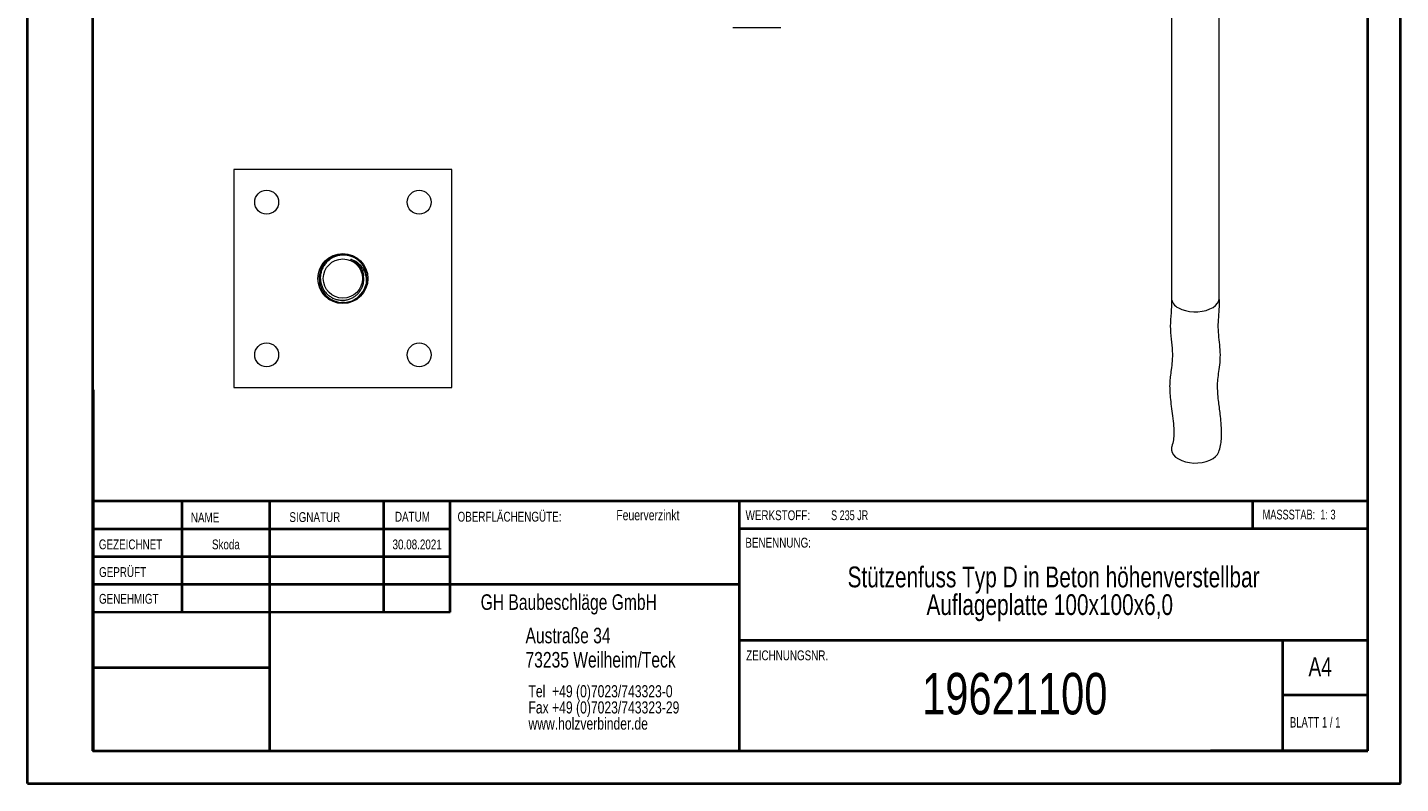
# Model space of a CAD drawing. Header units: millimetres. Extents: x 0 to 210, y 0 to 297.
# Tile 1 of 24: x 0 to 210, y 0 to 116. Entities that reach past the tile are written whole.
import ezdxf

# ---------------------------------------------------------------- set-up
doc = ezdxf.new("R2010")
doc.units = ezdxf.units.MM
doc.styles.add('SLDTEXTSTYLE0', font='TXT', dxfattribs={"width": 0.75})
doc.styles.add('SLDTEXTSTYLE1', font='TXT', dxfattribs={"width": 0.681818})
doc.styles.add('SLDTEXTSTYLE2', font='TXT', dxfattribs={"width": 0.7})
doc.styles.add('SLDTEXTSTYLE3', font='TXT', dxfattribs={"width": 0.6875})

# ---------------------------------------------------------------- blocks, each defined once
blk = doc.blocks.new('SW_NOTE_0')
at = {"color": 0, "linetype": 'Continuous', "lineweight": 0, "char_height": 1.8521, "attachment_point": 1, "style": 'SLDTEXTSTYLE0'}
for s, insert in [('Tel  +49 (0)7023/743323-0', (0, 2.39)), ('Fax +49 (0)7023/743323-29', (0, -0.08)), ('www.holzverbinder.de', (0, -2.55))]:
    blk.add_mtext(s, dxfattribs=dict(at, insert=insert))
blk = doc.blocks.new('SW_NOTE_1')
at = {"color": 0, "linetype": 'Continuous', "lineweight": 0, "char_height": 3.175, "attachment_point": 2, "style": 'SLDTEXTSTYLE0'}
for s, insert in [('Stützenfuss Typ D in Beton höhenverstellbar', (43.41, 4.09)), ('Auflageplatte 100x100x6,0', (42.83, -0.14))]:
    blk.add_mtext(s, dxfattribs=dict(at, insert=insert))

msp = doc.modelspace()

# ---------------------------------------------------------------- linework, layer by layer
at = {"color": 7, "linetype": 'Continuous', "lineweight": 40}
for p, q in [((0.08, 0.21), (0.08, 297.21)), ((210.08, 0.21), (210.08, 297.21)), ((10.08, 5.21), (10.08, 292.21)), ((205.08, 5.21), (205.08, 292.21)), ((10.11, 60.37), (10.11, 5.12)), ((205.08, 43.37), (10.11, 43.37)), ((23.71, 43.37), (23.71, 26.37)), ((37.1, 43.37), (37.1, 5.12)), ((54.51, 43.37), (54.51, 26.38)), ((64.71, 26.39), (64.71, 43.37)), ((108.91, 43.37), (108.91, 5.12)), ((187.47, 39.12), (187.47, 43.37)), ((64.71, 39.1), (10.11, 39.1)), ((205.08, 39.12), (108.91, 39.12)), ((64.71, 34.87), (10.11, 34.87)), ((108.91, 30.62), (10.11, 30.62)), ((64.71, 26.39), (10.11, 26.37)), ((108.91, 22.12), (205.08, 22.12)), ((192.08, 5.21), (192.08, 22.21)), ((37.1, 17.87), (10.11, 17.87)), ((10.11, 13.71), (10.08, 13.71)), ((205.08, 13.71), (192.08, 13.71)), ((10.11, 9.46), (10.08, 9.46)), ((10.08, 5.21), (205.08, 5.21)), ((205.08, 5.21), (180.99, 5.21)), ((0.08, 0.21), (210.08, 0.21))]:
    msp.add_line(p, q, dxfattribs=at)
at = {"color": 7, "linetype": 'Continuous', "lineweight": 15}
for p, q in [((175.03, 122.07), (175.03, 74.41)), ((182.36, 74.41), (182.36, 122.07)), ((64.99, 94.05), (31.66, 94.05)), ((31.66, 94.05), (31.66, 60.72)), ((64.99, 60.72), (64.99, 94.05)), ((46.43, 80.52), (46.47, 80.55)), ((46.47, 80.55), (46.44, 80.53)), ((47.11, 80.84), (46.77, 80.68)), ((49.71, 80.78), (49.54, 80.84)), ((50.13, 80.58), (50.17, 80.55)), ((51.44, 76.62), (51.41, 76.54)), ((51.67, 75.96), (51.88, 76.55)), ((46.4, 74.26), (46.39, 74.27)), ((46.79, 74.06), (46.69, 74.1)), ((50.04, 74.14), (49.96, 74.1)), ((31.66, 60.72), (64.99, 60.72))]:
    msp.add_line(p, q, dxfattribs=at)
at = {"color": 179, "linetype": 'Continuous', "lineweight": 15}
msp.add_line((107.95, 115.75), (115.28, 115.75), dxfattribs=at)
at = {"color": 7, "linetype": 'Continuous', "lineweight": 0}
for p, q in [((64.71, 39.12), (10.11, 39.12)), ((23.71, 5.21), (23.71, 5.12)), ((54.51, 5.21), (54.51, 5.12))]:
    msp.add_line(p, q, dxfattribs=at)
at = {"color": 7, "linetype": 'Continuous', "lineweight": 15, "flags": 128}
for points in [[(50.58, 80.23), (50.37, 80.43), (49.37, 80.9), (48.32, 81.05), (47.27, 80.9), (46.28, 80.43), (45.48, 79.7), (44.94, 78.8), (44.68, 77.75), (44.73, 76.66), (45.09, 75.65), (45.72, 74.8), (46.6, 74.15), (47.63, 73.79), (48.67, 73.73), (49.72, 73.99), (50.66, 74.56), (51.38, 75.36), (51.82, 76.28), (51.82, 76.28)], [(176.1, 72.91), (176.61, 72.67), (177.18, 72.48), (177.8, 72.36), (178.45, 72.3), (179.1, 72.31), (179.75, 72.38), (180.36, 72.52), (180.91, 72.73), (181.4, 72.98), (181.8, 73.28), (182.1, 73.62), (182.29, 73.98), (182.36, 74.36), (182.36, 74.41)], [(175.1, 51.73), (175.05, 51.54), (175.03, 51.16), (175.14, 50.79), (175.35, 50.43), (175.68, 50.1), (176.1, 49.81)], [(176.1, 49.81), (176.61, 49.56), (177.18, 49.38), (177.8, 49.25), (178.45, 49.19), (179.1, 49.2), (179.75, 49.28), (180.36, 49.42), (180.91, 49.62), (181.4, 49.88), (181.8, 50.18), (182.1, 50.52), (182.29, 50.88), (182.29, 50.88)]]:
    msp.add_lwpolyline(points, dxfattribs=at)
at = {"color": 7, "linetype": 'Continuous', "lineweight": 15}
for centre, radius in [((36.66, 89.05), 1.83), ((59.99, 89.05), 1.83), ((48.32, 77.38), 3.83), ((48.32, 77.38), 3), ((36.66, 65.72), 1.83), ((59.99, 65.72), 1.83)]:
    msp.add_circle(centre, radius, dxfattribs=at)
for centre, radius, start, end in [((48.32, 77.38), 3.67, 342.5107, 34.0811), ((176.85, 74.59), 1.83, 185.5046, 245.8156)]:
    msp.add_arc(centre, radius, start, end, dxfattribs=at)
for points, knots in [([(51.36, 79.44), (51.24, 79.6), (50.99, 79.91), (50.53, 80.3), (50.01, 80.61), (49.45, 80.83), (48.85, 80.96), (48.24, 80.98), (47.62, 80.9), (47.05, 80.72), (46.51, 80.44), (46.03, 80.08), (45.62, 79.65), (45.29, 79.15), (45.04, 78.6), (44.9, 78.02), (44.85, 77.43), (44.91, 76.85), (45.06, 76.29), (45.31, 75.76), (45.64, 75.27), (46.05, 74.86), (46.52, 74.53), (47.03, 74.28), (47.57, 74.12), (48.14, 74.05), (48.71, 74.08), (49.26, 74.21), (49.78, 74.43), (50.25, 74.72), (50.66, 75.1), (51, 75.54), (51.28, 76.05), (51.39, 76.43), (51.44, 76.62)], [0, 0, 0, 0, 0.031695, 0.064279, 0.095974, 0.128558, 0.160762, 0.1939, 0.226051, 0.25918, 0.290603, 0.322937, 0.35436, 0.386694, 0.418122, 0.450512, 0.481156, 0.512688, 0.54333, 0.57486, 0.605506, 0.637086, 0.667011, 0.697807, 0.727668, 0.758394, 0.788258, 0.819028, 0.848233, 0.878293, 0.907373, 0.937296, 0.96812, 1, 1, 1, 1]), ([(48.32, 81.05), (48.34, 81.05), (48.37, 81.05), (48.03, 81.05), (48.16, 81.05), (48.45, 81.05), (48.61, 81.05), (48.45, 81.05), (48.27, 81.05), (48.18, 81.05)], [0, 0, 0, 0, 0.166599, 0.333362, 0.499575, 0.625073, 0.749817, 0.874477, 1, 1, 1, 1]), ([(51.44, 76.62), (51.45, 76.69), (51.5, 76.9), (51.52, 77.26), (51.5, 77.73), (51.4, 78.23), (51.23, 78.68), (51.03, 79.03), (50.86, 79.27), (50.7, 79.47), (50.55, 79.62), (50.4, 79.76), (50.25, 79.89), (50.1, 80), (49.9, 80.13), (49.72, 80.22), (49.6, 80.29), (49.57, 80.31), (49.56, 80.32), (49.55, 80.32), (49.55, 80.32), (49.55, 80.33), (49.55, 80.33), (49.55, 80.33), (49.55, 80.33), (49.55, 80.33), (49.55, 80.33), (49.57, 80.33), (49.59, 80.32), (49.62, 80.31), (49.64, 80.31), (49.65, 80.3), (49.66, 80.3), (49.66, 80.3), (49.66, 80.3), (49.66, 80.3), (49.66, 80.3), (49.66, 80.3), (49.66, 80.3), (49.66, 80.3), (49.66, 80.3), (49.66, 80.3), (49.66, 80.3), (49.66, 80.3)], [0, 0, 0, 0, 0.046089, 0.138417, 0.232381, 0.349224, 0.469456, 0.540891, 0.613085, 0.660109, 0.707344, 0.749853, 0.792511, 0.833478, 0.874567, 0.94748, 0.961206, 0.966961, 0.969762, 0.970769, 0.97174, 0.972203, 0.972569, 0.972823, 0.973077, 0.973387, 0.973921, 0.975611, 0.983423, 0.991701, 0.99585, 0.997925, 0.998962, 0.999481, 0.999741, 0.99987, 0.999935, 0.999968, 0.999984, 0.999992, 0.999996, 0.999998, 1, 1, 1, 1]), ([(49.66, 80.3), (49.83, 80.23), (50.17, 80.1), (50.62, 79.79), (51.03, 79.42), (51.36, 78.98), (51.62, 78.49), (51.81, 77.96), (51.91, 77.38), (51.91, 76.89), (51.87, 76.53), (51.84, 76.36), (51.82, 76.28)], [0, 0, 0, 0, 0.108039, 0.219211, 0.32725, 0.438407, 0.547658, 0.659562, 0.778457, 0.900801, 0.950281, 1, 1, 1, 1]), ([(49.66, 80.3), (49.93, 80.15), (50.45, 79.86), (51.03, 79.17), (51.4, 78.46), (51.45, 77.98), (51.47, 77.8)], [0, 0, 0, 0, 0.277999, 0.548927, 0.833923, 1, 1, 1, 1]), ([(50.24, 80.51), (50.24, 80.51), (50.23, 80.52), (50.22, 80.52), (50.22, 80.52)], [0, 0, 0, 0, 0.858317, 1, 1, 1, 1]), ([(48.18, 73.72), (48.27, 73.72), (48.45, 73.72), (48.61, 73.72), (48.45, 73.72), (48.2, 73.72), (48.04, 73.72), (48.15, 73.72), (48.21, 73.72)], [0, 0, 0, 0, 0.16772, 0.334287, 0.500965, 0.668651, 0.835436, 1, 1, 1, 1]), ([(175.03, 74.4), (175.03, 73.64), (175.05, 72.17), (174.79, 70.22), (174.99, 68.18), (175.2, 66.34), (175.18, 64.78), (175.02, 63.51), (174.86, 62.43), (174.77, 61.42), (174.76, 60.37), (174.85, 59.17), (175.02, 57.82), (175.22, 56.34), (175.38, 54.96), (175.43, 53.73), (175.37, 52.66), (175.19, 52.05), (175.1, 51.73)], [0, 0, 0, 0, 0.098321, 0.18871, 0.271245, 0.34606, 0.412453, 0.471319, 0.52232, 0.562702, 0.607758, 0.658427, 0.714886, 0.777033, 0.844615, 0.892811, 0.944134, 1, 1, 1, 1]), ([(182.29, 50.88), (182.38, 51.2), (182.57, 51.82), (182.69, 52.81), (182.73, 53.97), (182.66, 55.25), (182.52, 56.58), (182.37, 57.71), (182.23, 58.82), (182.12, 59.96), (182.08, 61.15), (182.17, 62.31), (182.35, 63.55), (182.54, 64.92), (182.52, 66.45), (182.34, 68.04), (182.18, 69.6), (182.22, 71.14), (182.39, 72.68), (182.37, 73.83), (182.36, 74.42)], [0, 0, 0, 0, 0.043786, 0.084082, 0.121528, 0.182226, 0.23408, 0.276688, 0.319045, 0.371951, 0.418258, 0.470686, 0.529529, 0.594247, 0.664506, 0.724343, 0.787844, 0.854695, 0.925531, 1, 1, 1, 1])]:
    msp.add_open_spline(points, degree=3, knots=knots, dxfattribs=at)

# ---------------------------------------------------------------- block references
at = {"color": 7, "linetype": 'Continuous', "lineweight": 0}
for name, p in [('SW_NOTE_1', (113.6, 29.28)), ('SW_NOTE_0', (76.7, 12.85))]:
    msp.add_blockref(name, p, dxfattribs=at)

# ---------------------------------------------------------------- texts
for s, insert, char_height, attachment_point, style in [('OBERFLÄCHENGÜTE:', (65.86, 41.74), 1.5, 1, 'SLDTEXTSTYLE0'), ('Feuerverzinkt', (90.14, 42.03), 1.5875, 1, 'SLDTEXTSTYLE0'), ('MASSSTAB:  1: 3', (188.99, 42.07), 1.5, 1, 'SLDTEXTSTYLE2'), ('NAME', (25.07, 41.62), 1.5, 1, 'SLDTEXTSTYLE0'), ('SIGNATUR', (40.14, 41.68), 1.5, 1, 'SLDTEXTSTYLE0'), ('DATUM', (56.28, 41.74), 1.5, 1, 'SLDTEXTSTYLE0'), ('WERKSTOFF:', (109.91, 41.96), 1.5, 1, 'SLDTEXTSTYLE0'), ('S 235 JR', (122.99, 41.96), 1.5, 1, 'SLDTEXTSTYLE3'), ('BENENNUNG:', (109.88, 37.77), 1.5, 1, 'SLDTEXTSTYLE0'), ('GEZEICHNET', (11, 37.51), 1.5, 1, 'SLDTEXTSTYLE0'), ('Skoda', (30.43, 37.5), 1.499, 2, 'SLDTEXTSTYLE0'), ('30.08.2021', (59.68, 37.5), 1.499, 2, 'SLDTEXTSTYLE0'), ('GEPRÜFT', (11.03, 33.28), 1.5, 1, 'SLDTEXTSTYLE0'), ('GENEHMIGT', (11.02, 29.19), 1.5, 1, 'SLDTEXTSTYLE0'), ('GH Baubeschläge GmbH', (69.39, 29.13), 2.3813, 1, 'SLDTEXTSTYLE0'), ('Austraße 34', (76.25, 24.02), 2.3813, 1, 'SLDTEXTSTYLE0'), ('73235 Weilheim/Teck', (76.25, 20.32), 2.3813, 1, 'SLDTEXTSTYLE0'), ('ZEICHNUNGSNR.', (110, 20.55), 1.5, 1, 'SLDTEXTSTYLE0'), ('A4', (196, 19.52), 2.91, 1, 'SLDTEXTSTYLE0'), ('19621100', (151.08, 17.12), 6.35, 2, 'SLDTEXTSTYLE0'), ('BLATT 1 / 1', (193.16, 10.36), 1.5875, 1, 'SLDTEXTSTYLE1')]:
    msp.add_mtext(s, dxfattribs=dict(at, insert=insert, char_height=char_height, attachment_point=attachment_point, style=style))

doc.saveas('drawing.dxf')
